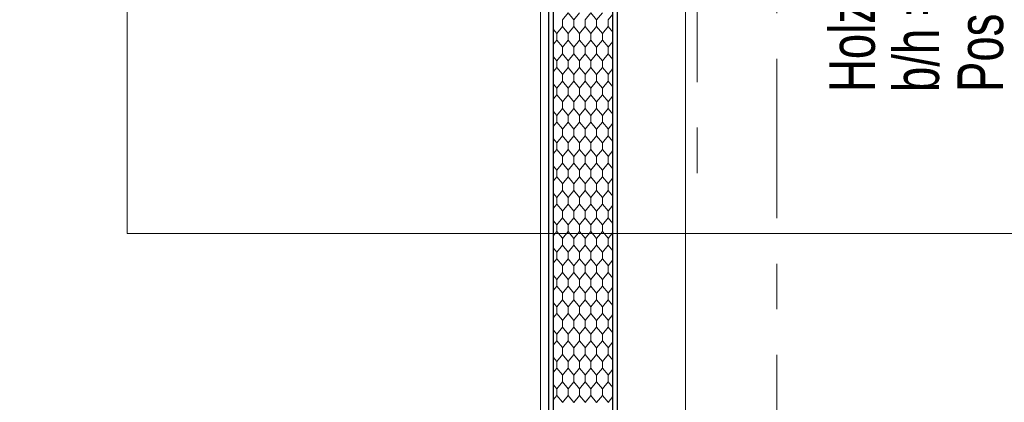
# Model space of a CAD drawing. Header units: metres. Extents: x 1306 to 1412, y -79 to 41.
# Tile 214 of 256: x 1341.459 to 1343.619, y -21.773 to -20.933. Entities that reach past the tile are written whole.
import ezdxf

# ---------------------------------------------------------------- set-up
doc = ezdxf.new("R2010")
doc.units = ezdxf.units.M
doc.header["$PDMODE"] = 65
doc.linetypes.add('AUSGEZOGEN', pattern=[0])
doc.linetypes.add('STRICHPUNKT2_S5', pattern=[0.5, 0.35, -0.05, 0.05, -0.05])
for name, color, linetype, lineweight in [('XR$2$Achsen', 4, 'AUSGEZOGEN', 13), ('XR$2$Allgemein', 4, 'AUSGEZOGEN', 13), ('XR$2$Möblierung', 4, 'AUSGEZOGEN', 13), ('XR$2$Wand Mauerwerk nt', 7, 'AUSGEZOGEN', 25), ('XR$3$Maßlinie 1_50', 7, 'AUSGEZOGEN', 25), ('XR$3$Text 1_50', 3, 'AUSGEZOGEN', 18), ('XR$5$Muster', 4, 'AUSGEZOGEN', 13), ('XR$7$Türen', 3, 'AUSGEZOGEN', 18)]:
    doc.layers.add(name, color=color, linetype=linetype, lineweight=lineweight)
doc.styles.add('ARIAL', font='arial.ttf')
doc.dimstyles.new('DIMSTYLE_11', dxfattribs={"dimtxt": 0.15, "dimasz": 0.03, "dimexe": 0, "dimexo": 0, "dimgap": 0.075, "dimtad": 2, "dimrnd": 0.005, "dimzin": 4, "dimdsep": 46, "dimtxsty": 'ARIAL', "dimblk1": 'ALL_ML_STRICH', "dimblk2": 'ALL_ML_STRICH', "dimsah": 1, "dimcen": 0, "dimclrd": 3, "dimclre": 3, "dimclrt": 3, "dimadec": 0, "dimazin": 0, "dimtfac": 1, "dimtdec": 0, "dimtix": 1, "dimtmove": 2, "dimatfit": 3, "dimfxl": 0, "dimtzin": 0, "dimlwd": 0, "dimlwe": 25, "dimarcsym": 0})
doc.dimstyles.new('DIMSTYLE_12', dxfattribs={"dimtxt": 0.15, "dimasz": 0.03, "dimexe": 0, "dimexo": 0, "dimgap": 0.075, "dimtad": 2, "dimdec": 3, "dimrnd": 0.005, "dimzin": 4, "dimdsep": 46, "dimtxsty": 'ARIAL', "dimblk1": 'ALL_ML_STRICH', "dimblk2": 'ALL_ML_STRICH', "dimsah": 1, "dimcen": 0, "dimclrd": 3, "dimclre": 3, "dimclrt": 3, "dimadec": 0, "dimazin": 0, "dimtfac": 1, "dimtdec": 0, "dimtix": 1, "dimtmove": 2, "dimatfit": 3, "dimfxl": 0, "dimtzin": 0, "dimlwd": 0, "dimlwe": 25, "dimarcsym": 0})
doc.dimstyles.new('DIMSTYLE_24', dxfattribs={"dimtxt": 0.225, "dimasz": 0.15, "dimexe": 0, "dimexo": 0, "dimgap": 0.1125, "dimtad": 2, "dimrnd": 0.005, "dimzin": 4, "dimdsep": 46, "dimtxsty": 'ARIAL', "dimblk1": 'ALL_ML_STRICH', "dimblk2": 'ALL_ML_STRICH', "dimsah": 1, "dimcen": 0, "dimclrd": 3, "dimclre": 3, "dimclrt": 3, "dimadec": 0, "dimazin": 0, "dimtfac": 1, "dimtdec": 0, "dimtix": 1, "dimtmove": 2, "dimatfit": 3, "dimfxl": 0, "dimtzin": 0, "dimlwd": 0, "dimlwe": 25, "dimarcsym": 0})

# ---------------------------------------------------------------- blocks, each defined once
blk = doc.blocks.new('ALL_ML_STRICH')
at = {"color": 0, "linetype": 'ByBlock', "lineweight": -2}
for p, q in [((0, -0.5), (0, 0.5)), ((-0.3, -0.3), (0.3, 0.3)), ((-1, 0), (0.5, 0))]:
    blk.add_line(p, q, dxfattribs=at)
blk = doc.blocks.new('*D925')
at = {"layer": 'DEFPOINTS', "color": 3, "linetype": 'AUSGEZOGEN', "lineweight": 25, "transparency": 33554687}
for p in [(1369.4635, -19.7832), (1340.4241, -23.5432), (1369.6038, -23.5432)]:
    blk.add_point(p, dxfattribs=at)
at = {"layer": 'XR$3$Maßlinie 1_50', "color": 3, "linetype": 'AUSGEZOGEN', "lineweight": -2, "transparency": 33554687}
for p, q in [((1340.4741, -19.7832), (1340.4241, -19.7832)), ((1340.4241, -23.5432), (1340.4241, -19.7832)), ((1340.4741, -23.5432), (1340.4241, -23.5432))]:
    blk.add_line(p, q, dxfattribs=at)
at = {"layer": 'XR$3$Maßlinie 1_50', "color": 3, "linetype": 'AUSGEZOGEN', "lineweight": 25, "transparency": 33554687, "xscale": 0.03000000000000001, "yscale": 0.03000000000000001, "zscale": 0.03000000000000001}
for p, rotation in [((1340.4241, -19.7832), 90), ((1340.4241, -23.5432), 270)]:
    blk.add_blockref('ALL_ML_STRICH', p, dxfattribs=dict(at, rotation=rotation))
at = {"layer": 'XR$3$Maßlinie 1_50', "color": 3, "linetype": 'AUSGEZOGEN', "lineweight": 25, "transparency": 33554687, "insert": (1340.2964, -21.6545), "char_height": 0.15, "width": 0.48, "attachment_point": 5, "rotation": 90, "style": 'ARIAL'}
blk.add_mtext('\\W0.80;\\A1;{\\A1;{3.76\\H0.099000;\\S^ ;}}', dxfattribs=at)
blk = doc.blocks.new('*D936')
at = {"layer": 'DEFPOINTS', "color": 3, "linetype": 'AUSGEZOGEN', "lineweight": 25, "transparency": 33554687}
for p in [(1364.6906, -20.5332), (1338.8241, -25.2932), (1365.5224, -25.2932)]:
    blk.add_point(p, dxfattribs=at)
at = {"layer": 'XR$3$Maßlinie 1_50', "color": 3, "linetype": 'AUSGEZOGEN', "lineweight": -2, "transparency": 33554687}
for p, q in [((1338.8741, -20.5332), (1338.8241, -20.5332)), ((1338.8241, -25.2932), (1338.8241, -20.5332)), ((1338.8741, -25.2932), (1338.8241, -25.2932))]:
    blk.add_line(p, q, dxfattribs=at)
at = {"layer": 'XR$3$Maßlinie 1_50', "color": 3, "linetype": 'AUSGEZOGEN', "lineweight": 25, "transparency": 33554687, "xscale": 0.03000000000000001, "yscale": 0.03000000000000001, "zscale": 0.03000000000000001}
for p, rotation in [((1338.8241, -20.5332), 90), ((1338.8241, -25.2932), 270)]:
    blk.add_blockref('ALL_ML_STRICH', p, dxfattribs=dict(at, rotation=rotation))
at = {"layer": 'XR$3$Maßlinie 1_50', "color": 3, "linetype": 'AUSGEZOGEN', "lineweight": 25, "transparency": 33554687, "insert": (1338.6965, -22.9045), "char_height": 0.15, "width": 0.48, "attachment_point": 5, "rotation": 90, "style": 'ARIAL'}
blk.add_mtext('\\W0.80;\\A1;{\\A1;{4.76\\H0.099000;\\S^ ;}}', dxfattribs=at)
blk = doc.blocks.new('*D941')
at = {"layer": 'DEFPOINTS', "color": 3, "linetype": 'AUSGEZOGEN', "lineweight": 25, "transparency": 33554687}
for p in [(1345.781, -15.8182), (1336.4241, -30.1182), (1345.781, -30.1182)]:
    blk.add_point(p, dxfattribs=at)
at = {"layer": 'XR$3$Maßlinie 1_50', "color": 3, "linetype": 'AUSGEZOGEN', "lineweight": -2, "transparency": 33554687}
for p, q in [((1337.0241, -15.8182), (1336.4241, -15.8182)), ((1336.4241, -30.1182), (1336.4241, -15.8182)), ((1337.0241, -30.1182), (1336.4241, -30.1182))]:
    blk.add_line(p, q, dxfattribs=at)
at = {"layer": 'XR$3$Maßlinie 1_50', "color": 3, "linetype": 'AUSGEZOGEN', "lineweight": 25, "transparency": 33554687, "xscale": 0.15, "yscale": 0.15, "zscale": 0.15}
for p, rotation in [((1336.4241, -15.8182), 90), ((1336.4241, -30.1182), 270)]:
    blk.add_blockref('ALL_ML_STRICH', p, dxfattribs=dict(at, rotation=rotation))
at = {"layer": 'XR$3$Maßlinie 1_50', "color": 3, "linetype": 'AUSGEZOGEN', "lineweight": 25, "transparency": 33554687, "insert": (1336.2577, -22.9617), "char_height": 0.225, "width": 0.9, "attachment_point": 5, "rotation": 90, "style": 'ARIAL'}
blk.add_mtext('\\W0.80;\\A1;{\\fArial|i0|b1;\\A1;{14.30\\H0.148500;\\S^ ;}}', dxfattribs=at)
blk = doc.blocks.new('*D947')
at = {"layer": 'DEFPOINTS', "color": 3, "linetype": 'AUSGEZOGEN', "lineweight": 25, "transparency": 33554687}
for p in [(1360.4431, -16.2182), (1338.0241, -29.7182), (1360.4431, -29.7182)]:
    blk.add_point(p, dxfattribs=at)
at = {"layer": 'XR$3$Maßlinie 1_50', "color": 3, "linetype": 'AUSGEZOGEN', "lineweight": -2, "transparency": 33554687}
for p, q in [((1338.0741, -16.2182), (1338.0241, -16.2182)), ((1338.0241, -29.7182), (1338.0241, -16.2182)), ((1338.0741, -29.7182), (1338.0241, -29.7182))]:
    blk.add_line(p, q, dxfattribs=at)
at = {"layer": 'XR$3$Maßlinie 1_50', "color": 3, "linetype": 'AUSGEZOGEN', "lineweight": 25, "transparency": 33554687, "xscale": 0.03000000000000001, "yscale": 0.03000000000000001, "zscale": 0.03000000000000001}
for p, rotation in [((1338.0241, -16.2182), 90), ((1338.0241, -29.7182), 270)]:
    blk.add_blockref('ALL_ML_STRICH', p, dxfattribs=dict(at, rotation=rotation))
at = {"layer": 'XR$3$Maßlinie 1_50', "color": 3, "linetype": 'AUSGEZOGEN', "lineweight": 25, "transparency": 33554687, "insert": (1337.8964, -22.964), "char_height": 0.15, "width": 0.6, "attachment_point": 5, "rotation": 90, "style": 'ARIAL'}
blk.add_mtext('\\W0.80;\\A1;{\\A1;{13.50\\H0.099000;\\S^ ;}}', dxfattribs=at)
blk = doc.blocks.new('*D954')
at = {"layer": 'DEFPOINTS', "color": 3, "linetype": 'AUSGEZOGEN', "lineweight": 25, "transparency": 33554687}
for p in [(1348.5771, -16.2182), (1337.2241, -29.7182), (1351.262, -29.7182)]:
    blk.add_point(p, dxfattribs=at)
at = {"layer": 'XR$3$Maßlinie 1_50', "color": 3, "linetype": 'AUSGEZOGEN', "lineweight": -2, "transparency": 33554687}
for p, q in [((1337.2741, -16.2182), (1337.2241, -16.2182)), ((1337.2241, -29.7182), (1337.2241, -16.2182)), ((1337.2741, -29.7182), (1337.2241, -29.7182))]:
    blk.add_line(p, q, dxfattribs=at)
at = {"layer": 'XR$3$Maßlinie 1_50', "color": 3, "linetype": 'AUSGEZOGEN', "lineweight": 25, "transparency": 33554687, "xscale": 0.03000000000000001, "yscale": 0.03000000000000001, "zscale": 0.03000000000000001}
for p, rotation in [((1337.2241, -16.2182), 90), ((1337.2241, -29.7182), 270)]:
    blk.add_blockref('ALL_ML_STRICH', p, dxfattribs=dict(at, rotation=rotation))
at = {"layer": 'XR$3$Maßlinie 1_50', "color": 3, "linetype": 'AUSGEZOGEN', "lineweight": 25, "transparency": 33554687, "insert": (1337.0964, -22.964), "char_height": 0.15, "width": 0.6, "attachment_point": 5, "rotation": 90, "style": 'ARIAL'}
blk.add_mtext('\\W0.80;\\A1;{\\A1;{13.50\\H0.099000;\\S^ ;}}', dxfattribs=at)
blk = doc.blocks.new('*D959')
at = {"layer": 'DEFPOINTS', "color": 3, "linetype": 'AUSGEZOGEN', "lineweight": 25, "transparency": 33554687}
for p in [(1342.9601, -15.8182), (1341.2241, -27.7032), (1342.6271, -27.7032)]:
    blk.add_point(p, dxfattribs=at)
at = {"layer": 'XR$3$Maßlinie 1_50', "color": 3, "linetype": 'AUSGEZOGEN', "lineweight": -2, "transparency": 33554687}
for p, q in [((1341.2741, -15.8182), (1341.2241, -15.8182)), ((1341.2241, -27.7032), (1341.2241, -15.8182)), ((1341.2741, -27.7032), (1341.2241, -27.7032))]:
    blk.add_line(p, q, dxfattribs=at)
at = {"layer": 'XR$3$Maßlinie 1_50', "color": 3, "linetype": 'AUSGEZOGEN', "lineweight": 25, "transparency": 33554687, "xscale": 0.03000000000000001, "yscale": 0.03000000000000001, "zscale": 0.03000000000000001}
for p, rotation in [((1341.2241, -15.8182), 90), ((1341.2241, -27.7032), 270)]:
    blk.add_blockref('ALL_ML_STRICH', p, dxfattribs=dict(at, rotation=rotation))
at = {"layer": 'XR$3$Maßlinie 1_50', "color": 3, "linetype": 'AUSGEZOGEN', "lineweight": 25, "transparency": 33554687, "insert": (1341.0965, -21.7445), "char_height": 0.15, "width": 0.72, "attachment_point": 5, "rotation": 90, "style": 'ARIAL'}
blk.add_mtext('\\W0.80;\\A1;{\\A1;{11.88\\H0.099000;\\S5^ ;}}', dxfattribs=at)
blk = doc.blocks.new('*D1081')
at = {"layer": 'DEFPOINTS', "color": 3, "linetype": 'AUSGEZOGEN', "lineweight": 25, "transparency": 33554687}
for p in [(1365.909, -20.5332), (1339.6241, -25.2932), (1365.8652, -25.2932)]:
    blk.add_point(p, dxfattribs=at)
at = {"layer": 'XR$3$Maßlinie 1_50', "color": 3, "linetype": 'AUSGEZOGEN', "lineweight": -2, "transparency": 33554687}
for p, q in [((1339.6741, -20.5332), (1339.6241, -20.5332)), ((1339.6241, -25.2932), (1339.6241, -20.5332)), ((1339.6741, -25.2932), (1339.6241, -25.2932))]:
    blk.add_line(p, q, dxfattribs=at)
at = {"layer": 'XR$3$Maßlinie 1_50', "color": 3, "linetype": 'AUSGEZOGEN', "lineweight": 25, "transparency": 33554687, "xscale": 0.03000000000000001, "yscale": 0.03000000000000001, "zscale": 0.03000000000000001}
for p, rotation in [((1339.6241, -20.5332), 90), ((1339.6241, -25.2932), 270)]:
    blk.add_blockref('ALL_ML_STRICH', p, dxfattribs=dict(at, rotation=rotation))
at = {"layer": 'XR$3$Maßlinie 1_50', "color": 3, "linetype": 'AUSGEZOGEN', "lineweight": 25, "transparency": 33554687, "insert": (1339.4965, -22.9045), "char_height": 0.15, "width": 0.48, "attachment_point": 5, "rotation": 90, "style": 'ARIAL'}
blk.add_mtext('\\W0.80;\\A1;{\\A1;{4.76\\H0.099000;\\S^ ;}}', dxfattribs=at)
blk = doc.blocks.new('MUSTER_1')
at = {"layer": 'XR$5$Muster', "color": 52, "linetype": 'AUSGEZOGEN', "lineweight": 13, "transparency": 33554687}
for p, q in [((1342.75, -20.9326), (1342.7601, -20.9201)), ((1342.65, -20.9475), (1342.6375, -20.9627)), ((1342.65, -20.94), (1342.65, -20.9326)), ((1342.65, -20.9474), (1342.65, -20.94)), ((1342.6624, -20.9627), (1342.65, -20.9474)), ((1342.6749, -20.9327), (1342.6749, -20.94)), ((1342.6749, -20.9479), (1342.6749, -20.94)), ((1342.7, -20.9475), (1342.6875, -20.9627)), ((1342.7, -20.94), (1342.7, -20.9326)), ((1342.7, -20.9474), (1342.7, -20.94)), ((1342.7124, -20.9627), (1342.7, -20.9474)), ((1342.7249, -20.9327), (1342.7249, -20.94)), ((1342.7249, -20.9479), (1342.7249, -20.94)), ((1342.75, -20.9475), (1342.7375, -20.9627)), ((1342.75, -20.94), (1342.75, -20.9326)), ((1342.75, -20.9474), (1342.75, -20.94)), ((1342.7601, -20.9599), (1342.75, -20.9474)), ((1342.6375, -20.9627), (1342.6301, -20.954)), ((1342.6375, -20.9773), (1342.6375, -20.9627)), ((1342.6624, -20.9627), (1342.6624, -20.9773)), ((1342.6875, -20.9773), (1342.6875, -20.9627)), ((1342.7124, -20.9627), (1342.7124, -20.9773)), ((1342.7375, -20.9773), (1342.7375, -20.9627)), ((1342.6301, -20.9864), (1342.6375, -20.9773)), ((1342.65, -20.9925), (1342.6375, -20.9773)), ((1342.65, -21), (1342.65, -20.9926)), ((1342.6749, -20.9927), (1342.6749, -21)), ((1342.7, -20.9925), (1342.6875, -20.9773)), ((1342.7, -21), (1342.7, -20.9926)), ((1342.7249, -20.9927), (1342.7249, -21)), ((1342.75, -20.9925), (1342.7375, -20.9773)), ((1342.75, -20.9926), (1342.7601, -20.9801)), ((1342.75, -21), (1342.75, -20.9926)), ((1342.6375, -21.0227), (1342.6301, -21.014)), ((1342.65, -21.0075), (1342.6375, -21.0227)), ((1342.65, -21.0074), (1342.65, -21)), ((1342.6624, -21.0227), (1342.65, -21.0074)), ((1342.6749, -21.0079), (1342.6749, -21)), ((1342.7, -21.0075), (1342.6875, -21.0227)), ((1342.7, -21.0074), (1342.7, -21)), ((1342.7124, -21.0227), (1342.7, -21.0074)), ((1342.7249, -21.0079), (1342.7249, -21)), ((1342.75, -21.0075), (1342.7375, -21.0227)), ((1342.75, -21.0074), (1342.75, -21)), ((1342.7601, -21.0199), (1342.75, -21.0074)), ((1342.6301, -21.0464), (1342.6375, -21.0373)), ((1342.6375, -21.0373), (1342.6375, -21.0227)), ((1342.65, -21.0525), (1342.6375, -21.0373)), ((1342.6624, -21.0227), (1342.6624, -21.0373)), ((1342.6875, -21.0373), (1342.6875, -21.0227)), ((1342.7, -21.0525), (1342.6875, -21.0373)), ((1342.7124, -21.0227), (1342.7124, -21.0373)), ((1342.7375, -21.0373), (1342.7375, -21.0227)), ((1342.75, -21.0525), (1342.7375, -21.0373)), ((1342.65, -21.06), (1342.65, -21.0526)), ((1342.6749, -21.0527), (1342.6749, -21.06)), ((1342.7, -21.06), (1342.7, -21.0526)), ((1342.7249, -21.0527), (1342.7249, -21.06)), ((1342.75, -21.0526), (1342.7601, -21.0401)), ((1342.75, -21.06), (1342.75, -21.0526)), ((1342.6375, -21.0827), (1342.6301, -21.074)), ((1342.65, -21.0675), (1342.6375, -21.0827)), ((1342.65, -21.0674), (1342.65, -21.06)), ((1342.6624, -21.0827), (1342.65, -21.0674)), ((1342.6749, -21.0679), (1342.6749, -21.06)), ((1342.7, -21.0675), (1342.6875, -21.0827)), ((1342.7, -21.0674), (1342.7, -21.06)), ((1342.7124, -21.0827), (1342.7, -21.0674)), ((1342.7249, -21.0679), (1342.7249, -21.06)), ((1342.75, -21.0675), (1342.7375, -21.0827)), ((1342.75, -21.0674), (1342.75, -21.06)), ((1342.7601, -21.0799), (1342.75, -21.0674)), ((1342.6301, -21.1064), (1342.6375, -21.0973)), ((1342.6375, -21.0973), (1342.6375, -21.0827)), ((1342.65, -21.1125), (1342.6375, -21.0973)), ((1342.6624, -21.0827), (1342.6624, -21.0973)), ((1342.6875, -21.0973), (1342.6875, -21.0827)), ((1342.7, -21.1125), (1342.6875, -21.0973)), ((1342.7124, -21.0827), (1342.7124, -21.0973)), ((1342.7375, -21.0973), (1342.7375, -21.0827)), ((1342.75, -21.1125), (1342.7375, -21.0973)), ((1342.75, -21.1126), (1342.7601, -21.1001)), ((1342.65, -21.12), (1342.65, -21.1126)), ((1342.65, -21.1274), (1342.65, -21.12)), ((1342.6749, -21.1127), (1342.6749, -21.12)), ((1342.6749, -21.1279), (1342.6749, -21.12)), ((1342.7, -21.12), (1342.7, -21.1126)), ((1342.7, -21.1274), (1342.7, -21.12)), ((1342.7249, -21.1127), (1342.7249, -21.12)), ((1342.7249, -21.1279), (1342.7249, -21.12)), ((1342.75, -21.12), (1342.75, -21.1126)), ((1342.75, -21.1274), (1342.75, -21.12)), ((1342.6375, -21.1427), (1342.6301, -21.134)), ((1342.65, -21.1275), (1342.6375, -21.1427)), ((1342.6375, -21.1573), (1342.6375, -21.1427)), ((1342.6624, -21.1427), (1342.65, -21.1274)), ((1342.6624, -21.1427), (1342.6624, -21.1573)), ((1342.7, -21.1275), (1342.6875, -21.1427)), ((1342.6875, -21.1573), (1342.6875, -21.1427)), ((1342.7124, -21.1427), (1342.7, -21.1274)), ((1342.7124, -21.1427), (1342.7124, -21.1573)), ((1342.75, -21.1275), (1342.7375, -21.1427)), ((1342.7375, -21.1573), (1342.7375, -21.1427)), ((1342.7601, -21.1399), (1342.75, -21.1274)), ((1342.6301, -21.1664), (1342.6375, -21.1573)), ((1342.65, -21.1725), (1342.6375, -21.1573)), ((1342.7, -21.1725), (1342.6875, -21.1573)), ((1342.75, -21.1725), (1342.7375, -21.1573)), ((1342.75, -21.1726), (1342.7601, -21.1601)), ((1342.65, -21.1875), (1342.6375, -21.2027)), ((1342.65, -21.18), (1342.65, -21.1726)), ((1342.65, -21.1874), (1342.65, -21.18)), ((1342.6624, -21.2027), (1342.65, -21.1874)), ((1342.6749, -21.1727), (1342.6749, -21.18)), ((1342.6749, -21.1879), (1342.6749, -21.18)), ((1342.7, -21.1875), (1342.6875, -21.2027)), ((1342.7, -21.18), (1342.7, -21.1726)), ((1342.7, -21.1874), (1342.7, -21.18)), ((1342.7124, -21.2027), (1342.7, -21.1874)), ((1342.7249, -21.1727), (1342.7249, -21.18)), ((1342.7249, -21.1879), (1342.7249, -21.18)), ((1342.75, -21.1875), (1342.7375, -21.2027)), ((1342.75, -21.18), (1342.75, -21.1726)), ((1342.75, -21.1874), (1342.75, -21.18)), ((1342.7601, -21.1999), (1342.75, -21.1874)), ((1342.6375, -21.2027), (1342.6301, -21.194)), ((1342.6375, -21.2173), (1342.6375, -21.2027)), ((1342.6624, -21.2027), (1342.6624, -21.2173)), ((1342.6875, -21.2173), (1342.6875, -21.2027)), ((1342.7124, -21.2027), (1342.7124, -21.2173)), ((1342.7375, -21.2173), (1342.7375, -21.2027)), ((1342.6301, -21.2264), (1342.6375, -21.2173)), ((1342.65, -21.2325), (1342.6375, -21.2173)), ((1342.7, -21.2325), (1342.6875, -21.2173)), ((1342.75, -21.2325), (1342.7375, -21.2173)), ((1342.75, -21.2326), (1342.7601, -21.2201)), ((1342.65, -21.2475), (1342.6375, -21.2627)), ((1342.65, -21.24), (1342.65, -21.2326)), ((1342.65, -21.2474), (1342.65, -21.24)), ((1342.6624, -21.2627), (1342.65, -21.2474)), ((1342.6749, -21.2327), (1342.6749, -21.24)), ((1342.6749, -21.2479), (1342.6749, -21.24)), ((1342.7, -21.2475), (1342.6875, -21.2627)), ((1342.7, -21.24), (1342.7, -21.2326)), ((1342.7, -21.2474), (1342.7, -21.24)), ((1342.7124, -21.2627), (1342.7, -21.2474)), ((1342.7249, -21.2327), (1342.7249, -21.24)), ((1342.7249, -21.2479), (1342.7249, -21.24)), ((1342.75, -21.2475), (1342.7375, -21.2627)), ((1342.75, -21.24), (1342.75, -21.2326)), ((1342.75, -21.2474), (1342.75, -21.24)), ((1342.7601, -21.2599), (1342.75, -21.2474)), ((1342.6375, -21.2627), (1342.6301, -21.254)), ((1342.6375, -21.2773), (1342.6375, -21.2627)), ((1342.6624, -21.2627), (1342.6624, -21.2773)), ((1342.6875, -21.2773), (1342.6875, -21.2627)), ((1342.7124, -21.2627), (1342.7124, -21.2773)), ((1342.7375, -21.2773), (1342.7375, -21.2627)), ((1342.6301, -21.2864), (1342.6375, -21.2773)), ((1342.65, -21.2925), (1342.6375, -21.2773)), ((1342.65, -21.3), (1342.65, -21.2926)), ((1342.6749, -21.2927), (1342.6749, -21.3)), ((1342.7, -21.2925), (1342.6875, -21.2773)), ((1342.7, -21.3), (1342.7, -21.2926)), ((1342.7249, -21.2927), (1342.7249, -21.3)), ((1342.75, -21.2925), (1342.7375, -21.2773)), ((1342.75, -21.2926), (1342.7601, -21.2801)), ((1342.75, -21.3), (1342.75, -21.2926)), ((1342.6375, -21.3227), (1342.6301, -21.314)), ((1342.65, -21.3075), (1342.6375, -21.3227)), ((1342.65, -21.3074), (1342.65, -21.3)), ((1342.6624, -21.3227), (1342.65, -21.3074)), ((1342.6749, -21.3079), (1342.6749, -21.3)), ((1342.7, -21.3075), (1342.6875, -21.3227)), ((1342.7, -21.3074), (1342.7, -21.3)), ((1342.7124, -21.3227), (1342.7, -21.3074)), ((1342.7249, -21.3079), (1342.7249, -21.3)), ((1342.75, -21.3075), (1342.7375, -21.3227)), ((1342.75, -21.3074), (1342.75, -21.3)), ((1342.7601, -21.3199), (1342.75, -21.3074)), ((1342.6301, -21.3464), (1342.6375, -21.3373)), ((1342.6375, -21.3373), (1342.6375, -21.3227)), ((1342.65, -21.3525), (1342.6375, -21.3373)), ((1342.6624, -21.3227), (1342.6624, -21.3373)), ((1342.6875, -21.3373), (1342.6875, -21.3227)), ((1342.7, -21.3525), (1342.6875, -21.3373)), ((1342.7124, -21.3227), (1342.7124, -21.3373)), ((1342.7375, -21.3373), (1342.7375, -21.3227)), ((1342.75, -21.3525), (1342.7375, -21.3373)), ((1342.65, -21.36), (1342.65, -21.3526)), ((1342.65, -21.3674), (1342.65, -21.36)), ((1342.6749, -21.3527), (1342.6749, -21.36)), ((1342.6749, -21.3679), (1342.6749, -21.36)), ((1342.7, -21.36), (1342.7, -21.3526)), ((1342.7, -21.3674), (1342.7, -21.36)), ((1342.7249, -21.3527), (1342.7249, -21.36)), ((1342.7249, -21.3679), (1342.7249, -21.36)), ((1342.75, -21.3526), (1342.7601, -21.3401)), ((1342.75, -21.36), (1342.75, -21.3526)), ((1342.75, -21.3674), (1342.75, -21.36)), ((1342.6375, -21.3827), (1342.6301, -21.374)), ((1342.65, -21.3675), (1342.6375, -21.3827)), ((1342.6375, -21.3973), (1342.6375, -21.3827)), ((1342.6624, -21.3827), (1342.65, -21.3674)), ((1342.6624, -21.3827), (1342.6624, -21.3973)), ((1342.7, -21.3675), (1342.6875, -21.3827)), ((1342.6875, -21.3973), (1342.6875, -21.3827)), ((1342.7124, -21.3827), (1342.7, -21.3674)), ((1342.7124, -21.3827), (1342.7124, -21.3973)), ((1342.75, -21.3675), (1342.7375, -21.3827)), ((1342.7375, -21.3973), (1342.7375, -21.3827)), ((1342.7601, -21.3799), (1342.75, -21.3674)), ((1342.6301, -21.4064), (1342.6375, -21.3973)), ((1342.65, -21.4125), (1342.6375, -21.3973)), ((1342.7, -21.4125), (1342.6875, -21.3973)), ((1342.75, -21.4125), (1342.7375, -21.3973)), ((1342.75, -21.4126), (1342.7601, -21.4001)), ((1342.65, -21.42), (1342.65, -21.4126)), ((1342.65, -21.4274), (1342.65, -21.42)), ((1342.6749, -21.4127), (1342.6749, -21.42)), ((1342.6749, -21.4279), (1342.6749, -21.42)), ((1342.7, -21.42), (1342.7, -21.4126)), ((1342.7, -21.4274), (1342.7, -21.42)), ((1342.7249, -21.4127), (1342.7249, -21.42)), ((1342.7249, -21.4279), (1342.7249, -21.42)), ((1342.75, -21.42), (1342.75, -21.4126)), ((1342.75, -21.4274), (1342.75, -21.42)), ((1342.6375, -21.4427), (1342.6301, -21.434)), ((1342.65, -21.4275), (1342.6375, -21.4427)), ((1342.6375, -21.4573), (1342.6375, -21.4427)), ((1342.6624, -21.4427), (1342.65, -21.4274)), ((1342.6624, -21.4427), (1342.6624, -21.4573)), ((1342.7, -21.4275), (1342.6875, -21.4427)), ((1342.6875, -21.4573), (1342.6875, -21.4427)), ((1342.7124, -21.4427), (1342.7, -21.4274)), ((1342.7124, -21.4427), (1342.7124, -21.4573)), ((1342.75, -21.4275), (1342.7375, -21.4427)), ((1342.7375, -21.4573), (1342.7375, -21.4427)), ((1342.7601, -21.4399), (1342.75, -21.4274)), ((1342.6301, -21.4664), (1342.6375, -21.4573)), ((1342.65, -21.4725), (1342.6375, -21.4573)), ((1342.7, -21.4725), (1342.6875, -21.4573)), ((1342.75, -21.4725), (1342.7375, -21.4573)), ((1342.75, -21.4726), (1342.7601, -21.4601)), ((1342.65, -21.4875), (1342.6375, -21.5027)), ((1342.65, -21.48), (1342.65, -21.4726)), ((1342.65, -21.4874), (1342.65, -21.48)), ((1342.6624, -21.5027), (1342.65, -21.4874)), ((1342.6749, -21.4727), (1342.6749, -21.48)), ((1342.6749, -21.4879), (1342.6749, -21.48)), ((1342.7, -21.4875), (1342.6875, -21.5027)), ((1342.7, -21.48), (1342.7, -21.4726)), ((1342.7, -21.4874), (1342.7, -21.48)), ((1342.7124, -21.5027), (1342.7, -21.4874)), ((1342.7249, -21.4727), (1342.7249, -21.48)), ((1342.7249, -21.4879), (1342.7249, -21.48)), ((1342.75, -21.4875), (1342.7375, -21.5027)), ((1342.75, -21.48), (1342.75, -21.4726)), ((1342.75, -21.4874), (1342.75, -21.48)), ((1342.7601, -21.4999), (1342.75, -21.4874)), ((1342.6375, -21.5027), (1342.6301, -21.494)), ((1342.6375, -21.5173), (1342.6375, -21.5027)), ((1342.6624, -21.5027), (1342.6624, -21.5173)), ((1342.6875, -21.5173), (1342.6875, -21.5027)), ((1342.7124, -21.5027), (1342.7124, -21.5173)), ((1342.7375, -21.5173), (1342.7375, -21.5027)), ((1342.6301, -21.5264), (1342.6375, -21.5173)), ((1342.65, -21.5325), (1342.6375, -21.5173)), ((1342.65, -21.54), (1342.65, -21.5326)), ((1342.6749, -21.5327), (1342.6749, -21.54)), ((1342.7, -21.5325), (1342.6875, -21.5173)), ((1342.7, -21.54), (1342.7, -21.5326)), ((1342.7249, -21.5327), (1342.7249, -21.54)), ((1342.75, -21.5325), (1342.7375, -21.5173)), ((1342.75, -21.5326), (1342.7601, -21.5201)), ((1342.75, -21.54), (1342.75, -21.5326)), ((1342.6375, -21.5627), (1342.6301, -21.554)), ((1342.65, -21.5475), (1342.6375, -21.5627)), ((1342.65, -21.5474), (1342.65, -21.54)), ((1342.6624, -21.5627), (1342.65, -21.5474)), ((1342.6749, -21.5479), (1342.6749, -21.54)), ((1342.7, -21.5475), (1342.6875, -21.5627)), ((1342.7, -21.5474), (1342.7, -21.54)), ((1342.7124, -21.5627), (1342.7, -21.5474)), ((1342.7249, -21.5479), (1342.7249, -21.54)), ((1342.75, -21.5475), (1342.7375, -21.5627)), ((1342.75, -21.5474), (1342.75, -21.54)), ((1342.7601, -21.5599), (1342.75, -21.5474)), ((1342.6375, -21.5773), (1342.6375, -21.5627)), ((1342.6624, -21.5627), (1342.6624, -21.5773)), ((1342.6875, -21.5773), (1342.6875, -21.5627)), ((1342.7124, -21.5627), (1342.7124, -21.5773)), ((1342.7375, -21.5773), (1342.7375, -21.5627)), ((1342.6301, -21.5864), (1342.6375, -21.5773)), ((1342.65, -21.5925), (1342.6375, -21.5773)), ((1342.65, -21.6), (1342.65, -21.5926)), ((1342.6749, -21.5927), (1342.6749, -21.6)), ((1342.7, -21.5925), (1342.6875, -21.5773)), ((1342.7, -21.6), (1342.7, -21.5926)), ((1342.7249, -21.5927), (1342.7249, -21.6)), ((1342.75, -21.5925), (1342.7375, -21.5773)), ((1342.75, -21.5926), (1342.7601, -21.5801)), ((1342.75, -21.6), (1342.75, -21.5926)), ((1342.6375, -21.6227), (1342.6301, -21.614)), ((1342.65, -21.6075), (1342.6375, -21.6227)), ((1342.65, -21.6074), (1342.65, -21.6)), ((1342.6624, -21.6227), (1342.65, -21.6074)), ((1342.6749, -21.6079), (1342.6749, -21.6)), ((1342.7, -21.6075), (1342.6875, -21.6227)), ((1342.7, -21.6074), (1342.7, -21.6)), ((1342.7124, -21.6227), (1342.7, -21.6074)), ((1342.7249, -21.6079), (1342.7249, -21.6)), ((1342.75, -21.6075), (1342.7375, -21.6227)), ((1342.75, -21.6074), (1342.75, -21.6)), ((1342.7601, -21.6199), (1342.75, -21.6074)), ((1342.6301, -21.6464), (1342.6375, -21.6373)), ((1342.6375, -21.6373), (1342.6375, -21.6227)), ((1342.65, -21.6525), (1342.6375, -21.6373)), ((1342.6624, -21.6227), (1342.6624, -21.6373)), ((1342.6875, -21.6373), (1342.6875, -21.6227)), ((1342.7, -21.6525), (1342.6875, -21.6373)), ((1342.7124, -21.6227), (1342.7124, -21.6373)), ((1342.7375, -21.6373), (1342.7375, -21.6227)), ((1342.75, -21.6525), (1342.7375, -21.6373)), ((1342.75, -21.6526), (1342.7601, -21.6401)), ((1342.65, -21.66), (1342.65, -21.6526)), ((1342.65, -21.6674), (1342.65, -21.66)), ((1342.6749, -21.6527), (1342.6749, -21.66)), ((1342.6749, -21.6679), (1342.6749, -21.66)), ((1342.7, -21.66), (1342.7, -21.6526)), ((1342.7, -21.6674), (1342.7, -21.66)), ((1342.7249, -21.6527), (1342.7249, -21.66)), ((1342.7249, -21.6679), (1342.7249, -21.66)), ((1342.75, -21.66), (1342.75, -21.6526)), ((1342.75, -21.6674), (1342.75, -21.66)), ((1342.6375, -21.6827), (1342.6301, -21.674)), ((1342.65, -21.6675), (1342.6375, -21.6827)), ((1342.6375, -21.6973), (1342.6375, -21.6827)), ((1342.6624, -21.6827), (1342.65, -21.6674)), ((1342.6624, -21.6827), (1342.6624, -21.6973)), ((1342.7, -21.6675), (1342.6875, -21.6827)), ((1342.6875, -21.6973), (1342.6875, -21.6827)), ((1342.7124, -21.6827), (1342.7, -21.6674)), ((1342.7124, -21.6827), (1342.7124, -21.6973)), ((1342.75, -21.6675), (1342.7375, -21.6827)), ((1342.7375, -21.6973), (1342.7375, -21.6827)), ((1342.7601, -21.6799), (1342.75, -21.6674)), ((1342.6301, -21.7064), (1342.6375, -21.6973)), ((1342.65, -21.7125), (1342.6375, -21.6973)), ((1342.7, -21.7125), (1342.6875, -21.6973)), ((1342.75, -21.7125), (1342.7375, -21.6973)), ((1342.75, -21.7126), (1342.7601, -21.7001)), ((1342.65, -21.7275), (1342.6375, -21.7427)), ((1342.65, -21.72), (1342.65, -21.7126)), ((1342.65, -21.7274), (1342.65, -21.72)), ((1342.6624, -21.7427), (1342.65, -21.7274)), ((1342.6749, -21.7127), (1342.6749, -21.72)), ((1342.6749, -21.7279), (1342.6749, -21.72)), ((1342.7, -21.7275), (1342.6875, -21.7427)), ((1342.7, -21.72), (1342.7, -21.7126)), ((1342.7, -21.7274), (1342.7, -21.72)), ((1342.7124, -21.7427), (1342.7, -21.7274)), ((1342.7249, -21.7127), (1342.7249, -21.72)), ((1342.7249, -21.7279), (1342.7249, -21.72)), ((1342.75, -21.7275), (1342.7375, -21.7427)), ((1342.75, -21.72), (1342.75, -21.7126)), ((1342.75, -21.7274), (1342.75, -21.72)), ((1342.7601, -21.7399), (1342.75, -21.7274)), ((1342.6375, -21.7427), (1342.6301, -21.734)), ((1342.6375, -21.7573), (1342.6375, -21.7427)), ((1342.6624, -21.7427), (1342.6624, -21.7573)), ((1342.6875, -21.7573), (1342.6875, -21.7427)), ((1342.7124, -21.7427), (1342.7124, -21.7573)), ((1342.7375, -21.7573), (1342.7375, -21.7427)), ((1342.6301, -21.7664), (1342.6375, -21.7573)), ((1342.65, -21.7725), (1342.6375, -21.7573)), ((1342.7, -21.7725), (1342.6875, -21.7573)), ((1342.75, -21.7725), (1342.7375, -21.7573)), ((1342.75, -21.7726), (1342.7601, -21.7601))]:
    blk.add_line(p, q, dxfattribs=at)
for points in [[(1342.65, -20.9326), (1342.6624, -20.9173), (1342.6749, -20.9327), (1342.6875, -20.9173)], [(1342.7, -20.9326), (1342.7124, -20.9173), (1342.7249, -20.9327), (1342.7375, -20.9173)], [(1342.6875, -20.9627), (1342.6749, -20.9479), (1342.6624, -20.9627)], [(1342.7375, -20.9627), (1342.7249, -20.9479), (1342.7124, -20.9627)], [(1342.65, -20.9926), (1342.6624, -20.9773), (1342.6749, -20.9927), (1342.6875, -20.9773)], [(1342.7, -20.9926), (1342.7124, -20.9773), (1342.7249, -20.9927), (1342.7375, -20.9773)], [(1342.6875, -21.0227), (1342.6749, -21.0079), (1342.6624, -21.0227)], [(1342.7375, -21.0227), (1342.7249, -21.0079), (1342.7124, -21.0227)], [(1342.65, -21.0526), (1342.6624, -21.0373), (1342.6749, -21.0527), (1342.6875, -21.0373)], [(1342.7, -21.0526), (1342.7124, -21.0373), (1342.7249, -21.0527), (1342.7375, -21.0373)], [(1342.6875, -21.0827), (1342.6749, -21.0679), (1342.6624, -21.0827)], [(1342.7375, -21.0827), (1342.7249, -21.0679), (1342.7124, -21.0827)], [(1342.65, -21.1126), (1342.6624, -21.0973), (1342.6749, -21.1127), (1342.6875, -21.0973)], [(1342.7, -21.1126), (1342.7124, -21.0973), (1342.7249, -21.1127), (1342.7375, -21.0973)], [(1342.6875, -21.1427), (1342.6749, -21.1279), (1342.6624, -21.1427)], [(1342.7375, -21.1427), (1342.7249, -21.1279), (1342.7124, -21.1427)], [(1342.65, -21.1726), (1342.6624, -21.1573), (1342.6749, -21.1727), (1342.6875, -21.1573)], [(1342.7, -21.1726), (1342.7124, -21.1573), (1342.7249, -21.1727), (1342.7375, -21.1573)], [(1342.6875, -21.2027), (1342.6749, -21.1879), (1342.6624, -21.2027)], [(1342.7375, -21.2027), (1342.7249, -21.1879), (1342.7124, -21.2027)], [(1342.65, -21.2326), (1342.6624, -21.2173), (1342.6749, -21.2327), (1342.6875, -21.2173)], [(1342.7, -21.2326), (1342.7124, -21.2173), (1342.7249, -21.2327), (1342.7375, -21.2173)], [(1342.6875, -21.2627), (1342.6749, -21.2479), (1342.6624, -21.2627)], [(1342.7375, -21.2627), (1342.7249, -21.2479), (1342.7124, -21.2627)], [(1342.65, -21.2926), (1342.6624, -21.2773), (1342.6749, -21.2927), (1342.6875, -21.2773)], [(1342.7, -21.2926), (1342.7124, -21.2773), (1342.7249, -21.2927), (1342.7375, -21.2773)], [(1342.6875, -21.3227), (1342.6749, -21.3079), (1342.6624, -21.3227)], [(1342.7375, -21.3227), (1342.7249, -21.3079), (1342.7124, -21.3227)], [(1342.65, -21.3526), (1342.6624, -21.3373), (1342.6749, -21.3527), (1342.6875, -21.3373)], [(1342.7, -21.3526), (1342.7124, -21.3373), (1342.7249, -21.3527), (1342.7375, -21.3373)], [(1342.6875, -21.3827), (1342.6749, -21.3679), (1342.6624, -21.3827)], [(1342.7375, -21.3827), (1342.7249, -21.3679), (1342.7124, -21.3827)], [(1342.65, -21.4126), (1342.6624, -21.3973), (1342.6749, -21.4127), (1342.6875, -21.3973)], [(1342.7, -21.4126), (1342.7124, -21.3973), (1342.7249, -21.4127), (1342.7375, -21.3973)], [(1342.6875, -21.4427), (1342.6749, -21.4279), (1342.6624, -21.4427)], [(1342.7375, -21.4427), (1342.7249, -21.4279), (1342.7124, -21.4427)], [(1342.65, -21.4726), (1342.6624, -21.4573), (1342.6749, -21.4727), (1342.6875, -21.4573)], [(1342.7, -21.4726), (1342.7124, -21.4573), (1342.7249, -21.4727), (1342.7375, -21.4573)], [(1342.6875, -21.5027), (1342.6749, -21.4879), (1342.6624, -21.5027)], [(1342.7375, -21.5027), (1342.7249, -21.4879), (1342.7124, -21.5027)], [(1342.65, -21.5326), (1342.6624, -21.5173), (1342.6749, -21.5327), (1342.6875, -21.5173)], [(1342.7, -21.5326), (1342.7124, -21.5173), (1342.7249, -21.5327), (1342.7375, -21.5173)], [(1342.6875, -21.5627), (1342.6749, -21.5479), (1342.6624, -21.5627)], [(1342.7375, -21.5627), (1342.7249, -21.5479), (1342.7124, -21.5627)], [(1342.65, -21.5926), (1342.6624, -21.5773), (1342.6749, -21.5927), (1342.6875, -21.5773)], [(1342.7, -21.5926), (1342.7124, -21.5773), (1342.7249, -21.5927), (1342.7375, -21.5773)], [(1342.6875, -21.6227), (1342.6749, -21.6079), (1342.6624, -21.6227)], [(1342.7375, -21.6227), (1342.7249, -21.6079), (1342.7124, -21.6227)], [(1342.65, -21.6526), (1342.6624, -21.6373), (1342.6749, -21.6527), (1342.6875, -21.6373)], [(1342.7, -21.6526), (1342.7124, -21.6373), (1342.7249, -21.6527), (1342.7375, -21.6373)], [(1342.6875, -21.6827), (1342.6749, -21.6679), (1342.6624, -21.6827)], [(1342.7375, -21.6827), (1342.7249, -21.6679), (1342.7124, -21.6827)], [(1342.65, -21.7126), (1342.6624, -21.6973), (1342.6749, -21.7127), (1342.6875, -21.6973)], [(1342.7, -21.7126), (1342.7124, -21.6973), (1342.7249, -21.7127), (1342.7375, -21.6973)], [(1342.6875, -21.7427), (1342.6749, -21.7279), (1342.6624, -21.7427)], [(1342.7375, -21.7427), (1342.7249, -21.7279), (1342.7124, -21.7427)], [(1342.65, -21.7726), (1342.6624, -21.7573), (1342.6749, -21.7727), (1342.6875, -21.7573)], [(1342.7, -21.7726), (1342.7124, -21.7573), (1342.7249, -21.7727), (1342.7375, -21.7573)]]:
    blk.add_lwpolyline(points, dxfattribs=at)

msp = doc.modelspace()

# ---------------------------------------------------------------- linework, layer by layer
at = {"layer": 'XR$2$Achsen', "color": 4, "linetype": 'STRICHPUNKT2_S5', "lineweight": 13, "transparency": 33554687}
for p, q in [((1343.1201, -15.8182), (1343.1201, -30.1182)), ((1342.9451, -20.0696), (1342.9451, -21.3596))]:
    msp.add_line(p, q, dxfattribs=at)
at = {"layer": 'XR$2$Allgemein', "color": 7, "linetype": 'AUSGEZOGEN', "lineweight": 25, "transparency": 33554687}
msp.add_line((1342.7701, -16.2182), (1342.7701, -27.7032), dxfattribs=at)
at = {"layer": 'XR$2$Möblierung', "color": 35, "linetype": 'AUSGEZOGEN', "lineweight": 13, "transparency": 33554687}
msp.add_line((1342.6201, -27.7582), (1342.6201, -15.6682), dxfattribs=at)
at = {"layer": 'XR$2$Wand Mauerwerk nt', "color": 4, "linetype": 'AUSGEZOGEN', "lineweight": 13, "transparency": 33554687}
for p, q in [((1342.6015, -27.7582), (1342.6015, -15.6496)), ((1342.9201, -20.9016), (1342.9201, -25.0349))]:
    msp.add_line(p, q, dxfattribs=at)
at = {"layer": 'XR$2$Wand Mauerwerk nt', "color": 4, "linetype": 'AUSGEZOGEN', "lineweight": 25, "transparency": 33554687}
for p, q in [((1342.6201, -27.7582), (1342.6201, -15.6682)), ((1342.6301, -27.7582), (1342.6301, -15.6782)), ((1342.7601, -27.7582), (1342.7601, -15.8082))]:
    msp.add_line(p, q, dxfattribs=at)
at = {"layer": 'XR$7$Türen', "color": 4, "linetype": 'AUSGEZOGEN', "lineweight": 13, "transparency": 33554687}
msp.add_lwpolyline([(1341.6951, -21.4016), (1344.1951, -21.4016), (1344.1951, -19.9016), (1341.6951, -19.9016), (1341.6951, -21.4016)], close=True, dxfattribs=at)

# ---------------------------------------------------------------- block references
at = {"layer": 'XR$5$Muster', "color": 52, "linetype": 'AUSGEZOGEN', "lineweight": 13, "transparency": 33554687}
msp.add_blockref('MUSTER_1', (0, 0), dxfattribs=at)

# ---------------------------------------------------------------- texts
at = {"layer": 'XR$3$Text 1_50', "color": 4, "linetype": 'AUSGEZOGEN', "lineweight": 35, "transparency": 33554687, "insert": (1343.2353, -21.0912), "char_height": 0.1, "width": 1.474065, "attachment_point": 1, "rotation": 90, "line_spacing_factor": 0.843373, "style": 'ARIAL'}
msp.add_mtext('\\A1;{\\fArial|i0|b0;\\H0.100000;\\W0.714286;\\C4;Holz-Dachbinder}\\P{\\fArial|i0|b0;\\H0.100000;\\W0.714286;\\C4;b/h =50/35cm, B 500SA, C30/37}\\P{\\fArial|i0|b0;\\H0.100000;\\W0.714286;\\C4;Pos. St02}\\P', dxfattribs=at)

# ---------------------------------------------------------------- dimensions: what is measured, and where the dimension line sits
at = {"layer": 'XR$3$Maßlinie 1_50', "color": 3, "linetype": 'AUSGEZOGEN', "lineweight": 25, "transparency": 33554687}
for base, p1, p2, dimstyle, picture, middle in [((1336.4241, -15.8182), (1337.0241, -30.1182), (1337.0241, -15.8182), 'DIMSTYLE_24', '*D941', (1336.2577, -22.9617)), ((1341.2241, -15.8182), (1341.2741, -27.7032), (1341.2741, -15.8182), 'DIMSTYLE_12', '*D959', (1341.0965, -21.7445)), ((1337.2241, -16.2182), (1337.2741, -29.7182), (1337.2741, -16.2182), 'DIMSTYLE_11', '*D954', (1337.0964, -22.964)), ((1338.0241, -16.2182), (1338.0741, -29.7182), (1338.0741, -16.2182), 'DIMSTYLE_11', '*D947', (1337.8964, -22.964)), ((1340.4241, -19.7832), (1340.4741, -23.5432), (1340.4741, -19.7832), 'DIMSTYLE_11', '*D925', (1340.2964, -21.6545)), ((1338.8241, -20.5332), (1338.8741, -25.2932), (1338.8741, -20.5332), 'DIMSTYLE_11', '*D936', (1338.6965, -22.9045)), ((1339.6241, -20.5332), (1339.6741, -25.2932), (1339.6741, -20.5332), 'DIMSTYLE_11', '*D1081', (1339.4965, -22.9045))]:
    dim = msp.add_linear_dim(base=base, p1=p1, p2=p2, angle=90, dimstyle=dimstyle, override={"dimpost": '<>', "dimclrd": 3, "dimclre": 3, "dimclrt": 3, "dimlwd": 0, "dimlwe": 25}, dxfattribs=at)
    dim.commit()
    dim.dimension.update_dxf_attribs({"geometry": picture, "text_midpoint": middle, "dimtype": 160})

doc.saveas('drawing.dxf')
